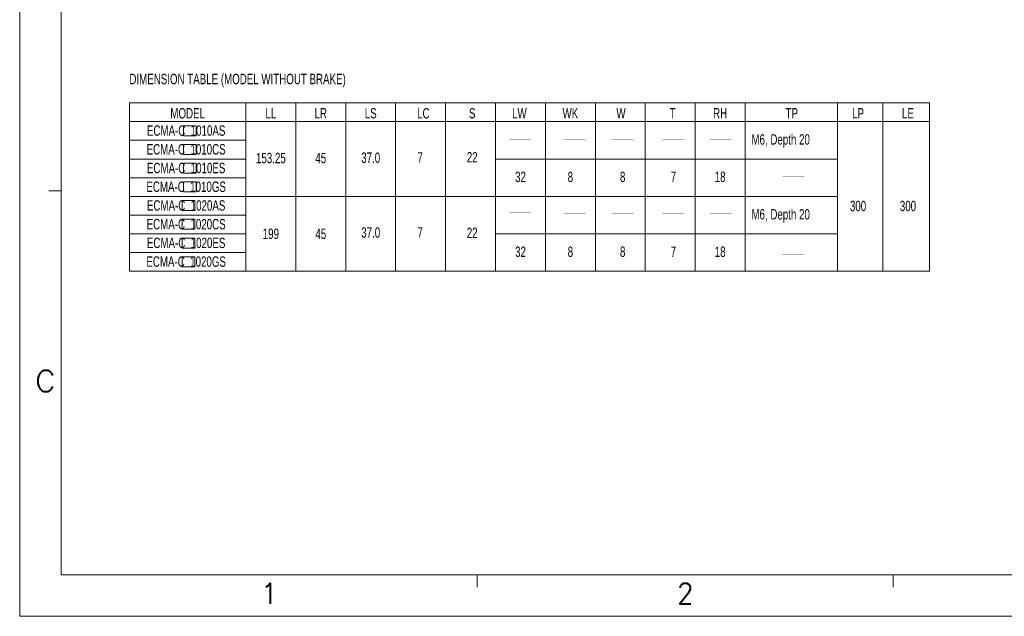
# Model space of a CAD drawing. Header units: millimetres. Extents: x -584 to -164, y 376 to 673.
# Tile 1 of 6: x -584 to -348, y 376 to 520. Entities that reach past the tile are written whole.
import ezdxf
from ezdxf.enums import TextEntityAlignment as Align

# ---------------------------------------------------------------- set-up
doc = ezdxf.new("R2010")
doc.units = ezdxf.units.MM
doc.header["$LTSCALE"] = 23.1
doc.layers.get('0').update_dxf_attribs({"linetype": 'CONTINUOUS'})
doc.styles.get("Standard").update_dxf_attribs({"font": 'txt', "width": 0.7})
doc.styles.add('TEXTSTYLE_0', font='txt.shx', dxfattribs={"width": 0.8})

msp = doc.modelspace()

# ---------------------------------------------------------------- linework, layer by layer
at = {"color": 7, "linetype": 'Continuous', "lineweight": 13}
for p, q in [((-584.307, 673.311), (-584.307, 376.311)), ((-574.307, 663.311), (-574.307, 386.311)), ((-557.931, 499.769), (-481.931, 499.769)), ((-529.931, 499.769), (-529.931, 459.269)), ((-517.931, 499.769), (-517.931, 459.269)), ((-505.931, 499.769), (-505.931, 459.269)), ((-493.931, 499.769), (-493.931, 459.269)), ((-481.931, 499.769), (-481.931, 459.269)), ((-481.931, 499.769), (-457.931, 499.769)), ((-469.931, 499.769), (-469.931, 459.269)), ((-457.931, 499.769), (-457.931, 459.269)), ((-457.931, 499.769), (-445.931, 499.769)), ((-445.931, 499.769), (-445.931, 459.269)), ((-445.931, 499.769), (-365.592, 499.769)), ((-433.931, 499.769), (-433.931, 459.269)), ((-421.931, 499.769), (-421.931, 459.269)), ((-409.931, 499.769), (-409.931, 459.269)), ((-387.711, 499.769), (-387.711, 459.269)), ((-376.786, 499.769), (-376.786, 459.269)), ((-557.931, 495.269), (-457.931, 495.269)), ((-457.931, 495.269), (-365.592, 495.269)), ((-557.931, 490.769), (-529.931, 490.769)), ((-557.931, 486.269), (-529.931, 486.269)), ((-469.931, 486.269), (-457.931, 486.269)), ((-457.931, 486.269), (-387.711, 486.269)), ((-557.931, 481.769), (-529.931, 481.769)), ((-574.307, 478.645), (-577.307, 478.645)), ((-557.931, 477.269), (-457.931, 477.269)), ((-457.931, 477.269), (-387.711, 477.269)), ((-557.931, 472.769), (-529.931, 472.769)), ((-557.931, 468.269), (-529.931, 468.269)), ((-469.931, 468.269), (-457.931, 468.269)), ((-457.931, 468.269), (-387.711, 468.269)), ((-557.931, 463.769), (-529.931, 463.769)), ((-557.931, 459.269), (-365.592, 459.269)), ((-174.307, 386.311), (-574.307, 386.311)), ((-474.307, 386.311), (-474.307, 383.311)), ((-374.307, 386.311), (-374.307, 383.311)), ((-584.307, 376.311), (-164.307, 376.311))]:
    msp.add_line(p, q, dxfattribs=at)
at = {"lineweight": 13}
for p, q in [((-557.931, 499.769), (-557.931, 459.269)), ((-365.592, 499.769), (-365.592, 459.269))]:
    msp.add_line(p, q, dxfattribs=at)
at = {"lineweight": 13, "flags": 128}
for points in [[(-544.961, 494.267), (-541.922, 494.267), (-541.922, 491.863), (-544.961, 491.863)], [(-544.961, 489.767), (-541.922, 489.767), (-541.922, 487.363), (-544.961, 487.363)], [(-544.961, 485.267), (-541.922, 485.267), (-541.922, 482.863), (-544.961, 482.863)], [(-544.961, 480.767), (-541.922, 480.767), (-541.922, 478.363), (-544.961, 478.363)], [(-545.246, 476.267), (-542.207, 476.267), (-542.207, 473.863), (-545.246, 473.863)], [(-545.246, 471.767), (-542.207, 471.767), (-542.207, 469.363), (-545.246, 469.363)], [(-545.246, 467.267), (-542.207, 467.267), (-542.207, 464.863), (-545.246, 464.863)], [(-545.246, 462.767), (-542.207, 462.767), (-542.207, 460.363), (-545.246, 460.363)]]:
    msp.add_lwpolyline(points, close=True, dxfattribs=at)
at = {"color": 7, "linetype": 'Continuous', "lineweight": 13, "const_width": 0.1}
for points in [[(-466.598, 490.896), (-461.389, 490.896)], [(-453.547, 490.896), (-448.338, 490.896)], [(-442.011, 490.896), (-436.802, 490.896)], [(-429.775, 490.896), (-424.567, 490.896)], [(-418.479, 490.896), (-413.27, 490.896)], [(-400.908, 481.98), (-395.7, 481.98)], [(-466.598, 473.429), (-461.389, 473.429)], [(-453.547, 473.148), (-448.338, 473.148)], [(-442.011, 473.148), (-436.802, 473.148)], [(-429.775, 473.148), (-424.567, 473.148)], [(-418.286, 473.148), (-413.078, 473.148)], [(-400.908, 463.32), (-395.7, 463.32)]]:
    msp.add_lwpolyline(points, dxfattribs=at)

# ---------------------------------------------------------------- texts
at = {"color": 7, "linetype": 'Continuous', "lineweight": 13, "width": 0.7}
msp.add_text('DIMENSION TABLE (MODEL WITHOUT BRAKE)', height=2.5, dxfattribs=at).set_placement((-557.931, 504.255))
for s, p in [('MODEL', (-543.931, 496.019)), ('LL', (-523.931, 496.019)), ('LR', (-511.931, 496.019)), ('LS', (-499.931, 496.019)), ('LC', (-487.276, 496.019)), ('S', (-475.532, 496.019)), ('LW', (-464.19, 496.019)), ('WK', (-451.931, 496.019)), ('W', (-439.763, 496.019)), ('T', (-427.34, 496.019)), ('RH', (-415.931, 496.019)), ('TP', (-398.718, 496.019)), ('LP', (-382.786, 496.019)), ('LE', (-370.786, 496.019)), ('ECMA-C  1010AS', (-544.296, 491.854)), ('ECMA-C  1010CS', (-544.296, 487.354)), ('153.25', (-523.931, 485.253)), ('45', (-511.931, 485.253)), ('37.0', (-499.931, 485.34)), ('7', (-488.048, 485.407)), ('22', (-475.532, 485.452)), ('ECMA-C  1010ES', (-544.296, 482.854)), ('32', (-463.92, 480.73)), ('8', (-451.931, 480.73)), ('8', (-439.36, 480.73)), ('7', (-427.158, 480.73)), ('18', (-415.931, 480.73)), ('ECMA-C  1010GS', (-544.296, 478.354)), ('ECMA-C  1020AS', (-544.296, 473.854)), ('300', (-382.786, 473.72)), ('300', (-370.786, 473.72)), ('ECMA-C  1020CS', (-544.296, 469.354)), ('199', (-523.931, 467.033)), ('45', (-511.931, 467.033)), ('37.0', (-499.931, 467.34)), ('7', (-488.048, 467.358)), ('22', (-475.532, 467.275)), ('ECMA-C  1020ES', (-544.296, 464.854)), ('32', (-463.92, 462.73)), ('8', (-451.931, 462.73)), ('8', (-439.36, 462.73)), ('7', (-427.158, 462.73)), ('18', (-415.931, 462.73)), ('ECMA-C  1020GS', (-544.296, 460.354))]:
    msp.add_text(s, height=2.5, dxfattribs=at).set_placement(p, align=Align.CENTER)
at = {"color": 7, "linetype": 'Continuous', "lineweight": 13, "style": 'TEXTSTYLE_0'}
for s, width, p, p2 in [('C', 1.511152, (-580.651, 430.407), (-575.613, 430.407)), ('1', 2.330855, (-526.243, 379.316), (-522.359, 379.316)), ('2', 1.165428, (-426.243, 379.316), (-422.359, 379.316))]:
    msp.add_text(s, height=5, dxfattribs=dict(at, width=width)).set_placement(p, p2, align=Align.FIT)
at = {"lineweight": 13, "char_height": 2.5, "width": 24.72728, "attachment_point": 1}
for insert in [(-408.409, 492.228), (-408.409, 474.228)]:
    msp.add_mtext('M6, Depth 20', dxfattribs=dict(at, insert=insert))

doc.saveas('drawing.dxf')
